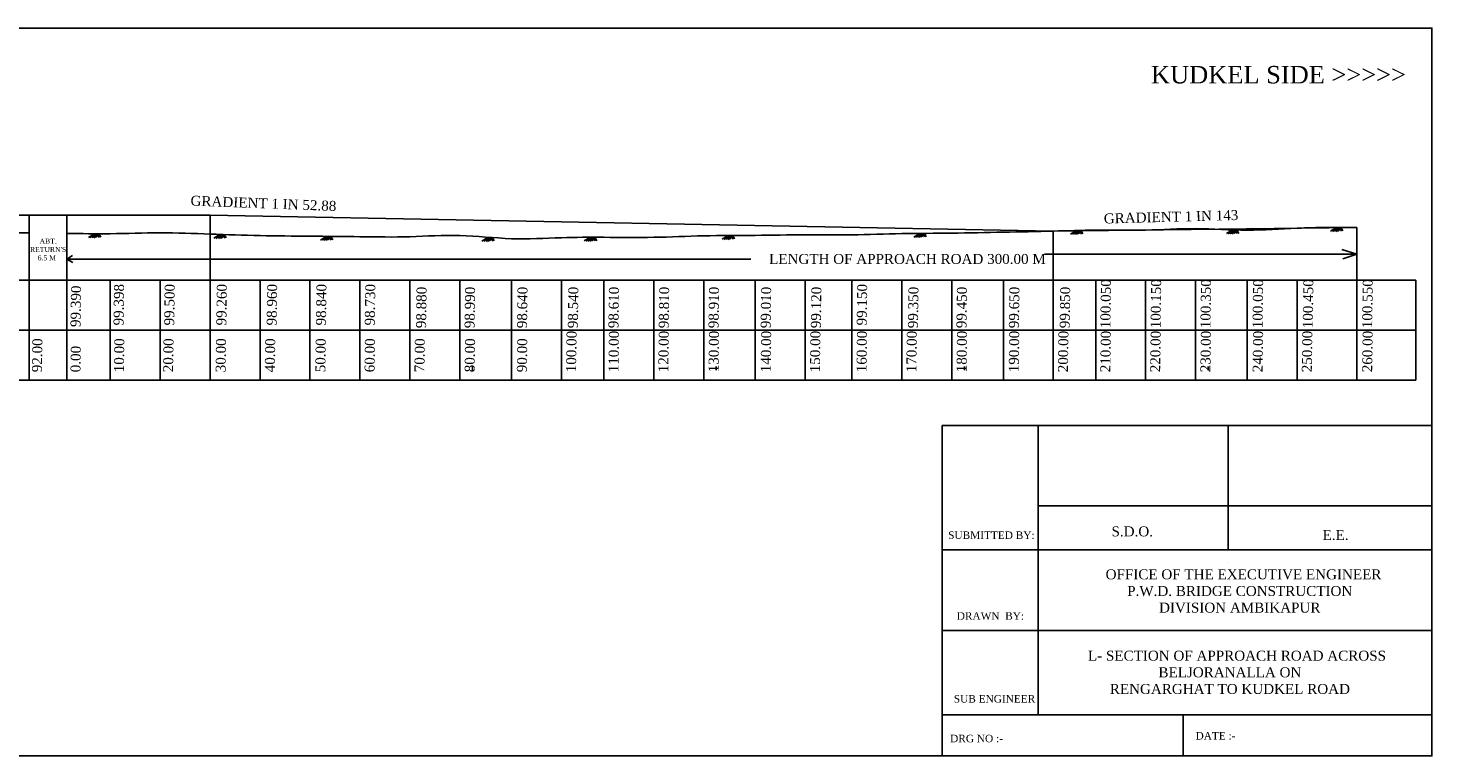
# Model space of a CAD drawing. Header units: inches. Extents: x 421 to 2290, y -655 to -67.
# Tile 2 of 2: x 672 to 953, y -213 to -67. Entities that reach past the tile are written whole.
import ezdxf

# ---------------------------------------------------------------- set-up
doc = ezdxf.new("R2010")
doc.units = ezdxf.units.IN
doc.header["$MEASUREMENT"] = 0

msp = doc.modelspace()

# ---------------------------------------------------------------- linework, layer by layer
for p, q in [((529.86, -104.6), (708.54, -104.6)), ((559.86, -104.6), (679.86, -104.6)), ((679.86, -104.6), (708.54, -104.6)), ((708.54, -104.6), (877.34, -107.81)), ((679.86, -117.66), (679.86, -108.27)), ((877.34, -107.81), (938.09, -107.11)), ((938.09, -117.66), (938.09, -107.11)), ((843.54, -117.66), (949.88, -117.66)), ((949.88, -117.66), (949.88, -137.66)), ((843.54, -137.66), (949.88, -137.66))]:
    msp.add_line(p, q)
at = {"color": 0, "ltscale": 0.5}
for p, q in [((672.36, -117.66), (672.36, -104.6)), ((679.86, -107.1), (679.86, -104.6)), ((679.86, -117.66), (679.86, -107.1)), ((685.41, -108.32), (684.18, -109.07)), ((685.77, -108.33), (684.57, -109.11)), ((686.09, -108.33), (684.96, -109.07)), ((685.3, -109.12), (686.28, -108.34)), ((685.41, -108.32), (685.8, -109.1)), ((685.77, -108.33), (686.03, -108.95)), ((686.09, -108.33), (686.36, -109.06)), ((686.28, -108.34), (686.66, -109.02)), ((710.51, -108.48), (709.29, -109.23)), ((710.88, -108.49), (709.68, -109.27)), ((711.2, -108.49), (710.07, -109.24)), ((710.41, -109.28), (711.39, -108.5)), ((710.51, -108.48), (710.9, -109.26)), ((710.88, -108.49), (711.14, -109.11)), ((711.2, -108.49), (711.47, -109.22)), ((711.39, -108.5), (711.77, -109.18)), ((731.85, -108.85), (730.63, -109.6)), ((732.22, -108.85), (731.02, -109.64)), ((732.54, -108.86), (731.41, -109.6)), ((731.75, -109.65), (732.73, -108.86)), ((731.85, -108.85), (732.25, -109.63)), ((732.22, -108.85), (732.48, -109.48)), ((732.54, -108.86), (732.81, -109.59)), ((732.73, -108.86), (733.11, -109.54)), ((764.16, -109.07), (762.94, -109.81)), ((764.53, -109.07), (763.33, -109.85)), ((764.85, -109.08), (763.72, -109.82)), ((764.06, -109.86), (765.04, -109.08)), ((764.16, -109.07), (764.55, -109.85)), ((764.53, -109.07), (764.79, -109.7)), ((764.85, -109.08), (765.12, -109.8)), ((765.04, -109.08), (765.42, -109.76)), ((784.68, -109.03), (783.46, -109.78)), ((785.04, -109.04), (783.84, -109.82)), ((785.37, -109.05), (784.24, -109.79)), ((784.58, -109.83), (785.56, -109.05)), ((784.68, -109.03), (785.07, -109.82)), ((785.04, -109.04), (785.3, -109.66)), ((785.37, -109.05), (785.63, -109.77)), ((785.56, -109.05), (785.94, -109.73)), ((812.27, -108.68), (811.05, -109.42)), ((812.64, -108.68), (811.44, -109.46)), ((812.96, -108.69), (811.83, -109.43)), ((812.17, -109.47), (813.15, -108.69)), ((812.27, -108.68), (812.66, -109.46)), ((812.64, -108.68), (812.9, -109.31)), ((812.96, -108.69), (813.23, -109.41)), ((813.15, -108.69), (813.53, -109.37)), ((850.61, -108.25), (849.39, -108.99)), ((850.97, -108.25), (849.77, -109.03)), ((851.29, -108.26), (850.16, -109)), ((850.5, -109.05), (851.49, -108.26)), ((850.61, -108.25), (851, -109.03)), ((850.97, -108.25), (851.23, -108.88)), ((851.29, -108.26), (851.56, -108.98)), ((851.49, -108.26), (851.87, -108.94)), ((882.01, -107.65), (880.79, -108.4)), ((882.37, -107.66), (881.17, -108.44)), ((882.69, -107.66), (881.56, -108.4)), ((881.9, -108.45), (882.89, -107.67)), ((882.01, -107.65), (882.4, -108.43)), ((882.37, -107.66), (882.63, -108.28)), ((882.69, -107.66), (882.96, -108.39)), ((882.89, -107.67), (883.27, -108.35)), ((913.2, -107.56), (911.98, -108.31)), ((913.56, -107.57), (912.36, -108.35)), ((913.89, -107.58), (912.76, -108.32)), ((913.1, -108.36), (914.08, -107.58)), ((913.2, -107.56), (913.59, -108.35)), ((913.56, -107.57), (913.82, -108.19)), ((913.89, -107.58), (914.15, -108.3)), ((914.08, -107.58), (914.46, -108.26)), ((934.04, -107.08), (932.82, -107.83)), ((934.41, -107.09), (933.21, -107.87)), ((934.73, -107.09), (933.6, -107.83)), ((933.94, -107.88), (934.92, -107.09)), ((934.04, -107.08), (934.43, -107.86)), ((934.41, -107.09), (934.67, -107.71)), ((934.73, -107.09), (935, -107.82)), ((934.92, -107.09), (935.3, -107.77)), ((672.36, -117.66), (672.36, -109.76)), ((875.59, -112.39), (938.09, -112.39)), ((938.09, -112.39), (935.09, -111.46)), ((938.09, -112.39), (935.3, -113.36)), ((679.86, -113.44), (680.99, -112.71)), ((816.76, -113.44), (679.86, -113.44)), ((679.86, -113.44), (681.1, -114.12)), ((672.36, -117.66), (567.36, -117.66)), ((672.36, -137.66), (672.36, -117.66)), ((672.36, -117.66), (678.36, -117.66)), ((678.36, -117.66), (687.36, -117.66)), ((678.36, -117.66), (678.36, -117.66)), ((679.86, -137.66), (679.86, -117.66)), ((679.86, -127.66), (679.86, -117.66)), ((687.36, -117.66), (697.36, -117.66)), ((688.54, -117.66), (688.54, -137.66)), ((688.54, -137.66), (688.54, -117.66)), ((697.36, -117.66), (707.36, -117.66)), ((698.54, -117.66), (698.54, -137.66)), ((698.54, -137.66), (698.54, -117.66)), ((707.36, -117.66), (717.36, -117.66)), ((708.54, -117.66), (708.54, -137.66)), ((708.54, -137.66), (708.54, -117.66)), ((717.36, -117.66), (727.36, -117.66)), ((718.54, -117.66), (718.54, -137.66)), ((718.54, -137.66), (718.54, -117.66)), ((727.36, -117.66), (737.36, -117.66)), ((728.54, -117.66), (728.54, -137.66)), ((728.54, -137.66), (728.54, -117.66)), ((737.36, -117.66), (747.36, -117.66)), ((738.54, -117.66), (738.54, -137.66)), ((738.54, -137.66), (738.54, -117.66)), ((747.36, -117.66), (757.36, -117.66)), ((748.54, -117.66), (748.54, -137.66)), ((748.54, -137.66), (748.54, -117.66)), ((757.36, -117.66), (767.36, -117.66)), ((758.54, -117.66), (758.54, -137.66)), ((758.54, -117.66), (758.54, -137.66)), ((758.54, -137.66), (758.54, -117.66)), ((767.36, -117.66), (777.36, -117.66)), ((768.88, -117.66), (768.88, -137.66)), ((768.88, -137.66), (768.88, -117.66)), ((777.36, -117.66), (787.36, -117.66)), ((778.88, -117.66), (778.88, -137.66)), ((778.88, -137.66), (778.88, -117.66)), ((787.36, -117.66), (797.36, -117.66)), ((787.36, -117.66), (787.36, -137.66)), ((787.36, -137.66), (787.36, -117.66)), ((807.36, -117.66), (793.84, -117.66)), ((797.36, -117.66), (807.36, -117.66)), ((797.36, -117.66), (797.36, -137.66)), ((797.36, -137.66), (797.36, -117.66)), ((807.36, -117.66), (817.36, -117.66)), ((807.36, -117.66), (807.36, -137.66)), ((807.36, -117.66), (807.36, -137.66)), ((807.36, -137.66), (807.36, -117.66)), ((817.36, -117.66), (843.54, -117.66)), ((817.69, -117.66), (817.69, -137.66)), ((817.69, -137.66), (817.69, -117.66)), ((827.69, -117.66), (827.69, -137.66)), ((827.69, -137.66), (827.69, -117.66)), ((837.01, -117.66), (837.01, -137.66)), ((837.01, -137.66), (837.01, -117.66)), ((847.01, -117.66), (847.01, -137.66)), ((847.01, -137.66), (847.01, -117.66)), ((857.01, -117.66), (857.01, -137.66)), ((857.01, -117.66), (857.01, -137.66)), ((857.01, -137.66), (857.01, -117.66)), ((867.34, -117.66), (867.34, -137.66)), ((867.34, -137.66), (867.34, -117.66)), ((877.34, -117.66), (877.34, -137.66)), ((877.34, -137.66), (877.34, -117.66)), ((885.82, -117.66), (885.82, -137.66)), ((885.82, -137.66), (885.82, -117.66)), ((895.82, -117.66), (895.82, -137.66)), ((895.82, -137.66), (895.82, -117.66)), ((905.82, -117.66), (905.82, -137.66)), ((905.82, -117.66), (905.82, -137.66)), ((905.82, -137.66), (905.82, -117.66)), ((916.15, -117.66), (916.15, -137.66)), ((916.15, -137.66), (916.15, -117.66)), ((926.15, -117.66), (926.15, -137.66)), ((926.15, -137.66), (926.15, -117.66)), ((938.09, -117.66), (938.09, -137.66)), ((938.09, -137.66), (938.09, -117.66)), ((567.36, -127.66), (672.36, -127.66)), ((672.36, -127.66), (697.36, -127.66)), ((697.36, -127.66), (697.36, -127.66)), ((697.36, -127.66), (767.36, -127.66)), ((707.36, -127.66), (707.36, -127.66)), ((717.36, -127.66), (717.36, -127.66)), ((727.36, -127.66), (727.36, -127.66)), ((737.36, -127.66), (737.36, -127.66)), ((747.36, -127.66), (747.36, -127.66)), ((757.36, -127.66), (757.36, -127.66)), ((767.36, -127.66), (767.36, -127.66)), ((767.36, -127.66), (767.36, -127.66)), ((767.36, -127.66), (811.04, -127.66)), ((777.36, -127.66), (777.36, -127.66)), ((787.36, -127.66), (787.36, -127.66)), ((795.82, -127.66), (865.82, -127.66)), ((797.36, -127.66), (797.36, -127.66)), ((807.36, -127.66), (807.36, -127.66)), ((807.36, -127.66), (807.36, -127.66)), ((811.04, -127.66), (843.54, -127.66)), ((817.36, -127.66), (817.36, -127.66)), ((835.82, -127.66), (835.82, -127.66)), ((845.82, -127.66), (845.82, -127.66)), ((855.82, -127.66), (855.82, -127.66)), ((865.82, -127.66), (865.82, -127.66)), ((865.82, -127.66), (865.82, -127.66)), ((865.82, -127.66), (909.5, -127.66)), ((875.82, -127.66), (875.82, -127.66)), ((885.82, -127.66), (885.82, -127.66)), ((895.82, -127.66), (895.82, -127.66)), ((905.82, -127.66), (905.82, -127.66)), ((905.82, -127.66), (905.82, -127.66)), ((909.5, -127.66), (942, -127.66)), ((915.82, -127.66), (915.82, -127.66)), ((931.43, -127.66), (949.88, -127.66)), ((937.75, -127.66), (937.75, -127.66)), ((567.36, -137.66), (672.36, -137.66)), ((672.36, -137.66), (678.36, -137.66)), ((672.36, -137.66), (679.86, -137.66)), ((672.36, -137.66), (682.86, -137.66)), ((678.36, -137.66), (687.36, -137.66)), ((687.36, -137.66), (697.36, -137.66)), ((697.36, -137.66), (707.36, -137.66)), ((707.36, -137.66), (717.36, -137.66)), ((717.36, -137.66), (727.36, -137.66)), ((727.36, -137.66), (737.36, -137.66)), ((737.36, -137.66), (747.36, -137.66)), ((747.36, -137.66), (757.36, -137.66)), ((757.36, -137.66), (767.36, -137.66)), ((761.07, -135.66), (761.07, -134.95)), ((767.36, -137.66), (777.36, -137.66)), ((777.36, -137.66), (787.36, -137.66)), ((787.36, -137.66), (797.36, -137.66)), ((797.36, -137.66), (807.36, -137.66)), ((802.86, -137.66), (812.86, -137.66)), ((807.36, -137.66), (817.36, -137.66)), ((809.88, -135.66), (809.88, -134.95)), ((817.36, -137.66), (843.54, -137.66)), ((859.53, -135.66), (859.53, -134.95)), ((908.34, -135.66), (908.34, -134.95)), ((874.28, -146.72), (874.28, -204.67)), ((912.37, -146.72), (912.37, -171.61)), ((874.28, -162.83), (953.13, -162.83)), ((855.06, -171.61), (953.13, -171.61)), ((912.37, -174.23), (912.37, -174.23)), ((855.06, -187.78), (953.13, -187.78)), ((855.06, -212.91), (855.06, -204.67)), ((855.06, -204.67), (953.13, -204.67)), ((903.32, -204.67), (903.32, -212.91))]:
    msp.add_line(p, q, dxfattribs=at)
at = {"color": 3}
msp.add_line((708.54, -117.66), (708.54, -104.6), dxfattribs=at)
at = {"color": 5}
msp.add_line((567.36, -108.17), (672.36, -108.17), dxfattribs=at)
at = {"color": 4}
msp.add_line((877.34, -117.66), (877.34, -107.81), dxfattribs=at)
msp.add_lwpolyline([(953.13, -212.91), (421.23, -212.91), (421.23, -67.14), (953.13, -67.14)], close=True)
at = {"color": 0, "ltscale": 0.5}
msp.add_lwpolyline([(855.06, -146.72), (953.13, -146.72), (953.13, -212.91), (855.06, -212.91)], close=True, dxfattribs=at)
at = {"color": 14}
msp.add_spline([(679.86, -108.27), (688.54, -108.32), (698.54, -108.16), (708.54, -108.4), (718.54, -108.7), (728.54, -108.82), (738.54, -108.93), (748.54, -108.93), (758.54, -108.67), (768.88, -109.32), (778.88, -109.12), (787.36, -109.05), (797.36, -109.05), (807.36, -108.75), (817.69, -108.66), (827.69, -108.54), (837.01, -108.54), (847.01, -108.31), (857.01, -108.21), (867.34, -108.01), (877.34, -107.81), (885.82, -107.61), (895.82, -107.61), (905.82, -107.31), (916.15, -107.61), (926.15, -107.21), (938.09, -107.11)], degree=3, dxfattribs=at)

# ---------------------------------------------------------------- texts
at = {"color": 0, "ltscale": 0.5, "attachment_point": 1}
for s, insert, char_height, width in [('{\\fTimes New Roman|b0|i0|c186|p18;KUDKEL SIDE >>>>>}', (896.9, -74.73), 3.5, 96.0049), ("{\\fTimes New Roman|b0|i0|c186|p18;     ABT.\\PRETURN'S\\P    6.5 M}", (672.51, -109.32), 1, 6.3705)]:
    msp.add_mtext(s, dxfattribs=dict(at, insert=insert, char_height=char_height, width=width))
at = {"color": 0, "ltscale": 0.5, "char_height": 2, "attachment_point": 1}
for s, insert, rotation in [('{\\fTimes New Roman|b0|i0|c186|p18;GRADIENT 1 IN 52.88}', (704.68, -100.69), 357.8545), ('{\\fTimes New Roman|b0|i0|c186|p18;GRADIENT 1 IN 143}', (887.42, -104.29), 1.537)]:
    msp.add_mtext(s, dxfattribs=dict(at, insert=insert, rotation=rotation))
at = {"color": 0, "ltscale": 0.5}
for s, insert, char_height, attachment_point in [('{\\fTimes New Roman|b0|i0|c186|p18;LENGTH OF APPROACH ROAD 300.00 M}', (820.45, -112.38), 2, 1), ('{\\fTimes New Roman|b0|i0|c186|p18;SUBMITTED BY:}', (856.29, -167.95), 1.5, 1), ('{\\fTimes New Roman|b0|i0|c186|p18;      \\H1.333x;  S.D.O.}', (884.08, -166.94), 1.5, 1), ('{\\fTimes New Roman|b0|i0|c186|p18;   \\H1.333x;     E.E.}', (925.77, -167.66), 1.5, 1), ('{\\fTimes New Roman|b0|i0|c186|p18;  OFFICE OF THE EXECUTIVE ENGINEER\\PP.W.D. BRIDGE CONSTRUCTION \\PDIVISION AMBIKAPUR}', (914.66, -175.54), 2, 2), ('{\\fTimes New Roman|b0|i0|c186|p18;    DRAWN  BY:}', (855.75, -184.13), 1.5, 1), ('{\\fTimes New Roman|b0|i0|c186|p18; \\H1.333x;   L- SECTION OF APPROACH ROAD ACROSS \\PBELJORANALLA ON \\PRENGARGHAT TO KUDKEL ROAD}', (912.69, -191.83), 1.5, 2), ('{\\fTimes New Roman|b0|i0|c186|p18;  SUB ENGINEER}', (856.29, -200.72), 1.5, 1), ('{\\fTimes New Roman|b0|i0|c186|p18;  DRG NO :-}', (855.55, -208.67), 1.5, 1), ('{\\fTimes New Roman|b0|i0|c186|p18;    DATE :-}', (903.55, -208.13), 1.5, 1)]:
    msp.add_mtext(s, dxfattribs=dict(at, insert=insert, char_height=char_height, attachment_point=attachment_point))
at = {"color": 0, "ltscale": 0.5, "char_height": 2, "width": 0.9066, "attachment_point": 1, "rotation": 89.1795}
for s, insert in [('{\\fTimes New Roman|b0|i0|c186|p18;100.050}', (886.75, -127.24)), ('{\\fTimes New Roman|b0|i0|c186|p18;100.150}', (896.8, -127.24)), ('{\\fTimes New Roman|b0|i0|c186|p18;100.350}', (906.78, -127.24)), ('{\\fTimes New Roman|b0|i0|c186|p18;100.050}', (917.21, -127.24)), ('{\\fTimes New Roman|b0|i0|c186|p18;100.450}', (927.26, -127.24)), ('{\\fTimes New Roman|b0|i0|c186|p18;100.550}', (939.15, -127.24)), ('{\\fTimes New Roman|b0|i0|c186|p18;99.390}', (680.6, -127)), ('{\\fTimes New Roman|b0|i0|c186|p18;99.398}', (689.21, -126.68)), ('{\\fTimes New Roman|b0|i0|c186|p18;99.500}', (699.35, -126.68)), ('{\\fTimes New Roman|b0|i0|c186|p18;99.260}', (709.79, -126.68)), ('{\\fTimes New Roman|b0|i0|c186|p18;98.960}', (719.86, -126.68)), ('{\\fTimes New Roman|b0|i0|c186|p18;98.840}', (729.73, -126.68)), ('{\\fTimes New Roman|b0|i0|c186|p18;98.730}', (739.51, -126.68)), ('{\\fTimes New Roman|b0|i0|c186|p18;98.880}', (749.77, -127.24)), ('{\\fTimes New Roman|b0|i0|c186|p18;98.990}', (759.48, -127.24)), ('{\\fTimes New Roman|b0|i0|c186|p18;98.640}', (769.98, -127.24)), ('{\\fTimes New Roman|b0|i0|c186|p18;98.540}', (780.15, -127.24)), ('{\\fTimes New Roman|b0|i0|c186|p18;98.610}', (788.28, -127.24)), ('{\\fTimes New Roman|b0|i0|c186|p18;98.810}', (798.34, -127.24)), ('{\\fTimes New Roman|b0|i0|c186|p18;98.910}', (808.31, -127.24)), ('{\\fTimes New Roman|b0|i0|c186|p18;99.010}', (818.75, -127.24)), ('{\\fTimes New Roman|b0|i0|c186|p18;99.120}', (828.8, -127.24)), ('{\\fTimes New Roman|b0|i0|c186|p18;99.150}', (837.97, -126.68)), ('{\\fTimes New Roman|b0|i0|c186|p18;99.350}', (848.23, -127.24)), ('{\\fTimes New Roman|b0|i0|c186|p18;99.450}', (857.94, -127.24)), ('{\\fTimes New Roman|b0|i0|c186|p18;99.650}', (868.44, -127.24)), ('{\\fTimes New Roman|b0|i0|c186|p18;99.850}', (878.61, -127.24)), ('{\\fTimes New Roman|b0|i0|c186|p18;100.00}', (779.8, -136.06)), ('{\\fTimes New Roman|b0|i0|c186|p18;110.00}', (788.28, -136.06)), ('{\\fTimes New Roman|b0|i0|c186|p18;120.00}', (798.26, -136.06)), ('{\\fTimes New Roman|b0|i0|c186|p18;130.00}', (808.31, -136.06)), ('{\\fTimes New Roman|b0|i0|c186|p18;140.00}', (818.76, -136.06)), ('{\\fTimes New Roman|b0|i0|c186|p18;150.00}', (828.61, -136.06)), ('{\\fTimes New Roman|b0|i0|c186|p18;160.00}', (837.93, -136.06)), ('{\\fTimes New Roman|b0|i0|c186|p18;170.00}', (847.91, -136.06)), ('{\\fTimes New Roman|b0|i0|c186|p18;180.00}', (857.96, -136.06)), ('{\\fTimes New Roman|b0|i0|c186|p18;190.00}', (868.41, -136.06)), ('{\\fTimes New Roman|b0|i0|c186|p18;200.00}', (878.26, -136.06)), ('{\\fTimes New Roman|b0|i0|c186|p18;210.00}', (886.74, -136.06)), ('{\\fTimes New Roman|b0|i0|c186|p18;220.00}', (896.72, -136.06)), ('{\\fTimes New Roman|b0|i0|c186|p18;230.00}', (906.78, -136.06)), ('{\\fTimes New Roman|b0|i0|c186|p18;240.00}', (917.23, -136.06)), ('{\\fTimes New Roman|b0|i0|c186|p18;250.00}', (927.08, -136.06)), ('{\\fTimes New Roman|b0|i0|c186|p18;260.00}', (939.16, -136.06)), ('{\\fTimes New Roman|b0|i0|c186|p18;92.00}', (672.89, -136.06)), ('{\\fTimes New Roman|b0|i0|c186|p18;0.00}', (680.6, -136.06)), ('{\\fTimes New Roman|b0|i0|c186|p18;10.00}', (689.29, -136.06)), ('{\\fTimes New Roman|b0|i0|c186|p18;20.00}', (699.14, -136.06)), ('{\\fTimes New Roman|b0|i0|c186|p18;30.00}', (709.65, -136.06)), ('{\\fTimes New Roman|b0|i0|c186|p18;40.00}', (719.5, -136.06)), ('{\\fTimes New Roman|b0|i0|c186|p18;50.00}', (729.61, -136.06)), ('{\\fTimes New Roman|b0|i0|c186|p18;60.00}', (739.46, -136.06)), ('{\\fTimes New Roman|b0|i0|c186|p18;70.00}', (749.45, -136.06)), ('{\\fTimes New Roman|b0|i0|c186|p18;80.00}', (759.5, -136.06)), ('{\\fTimes New Roman|b0|i0|c186|p18;90.00}', (769.95, -136.06))]:
    msp.add_mtext(s, dxfattribs=dict(at, insert=insert))

doc.saveas('drawing.dxf')
